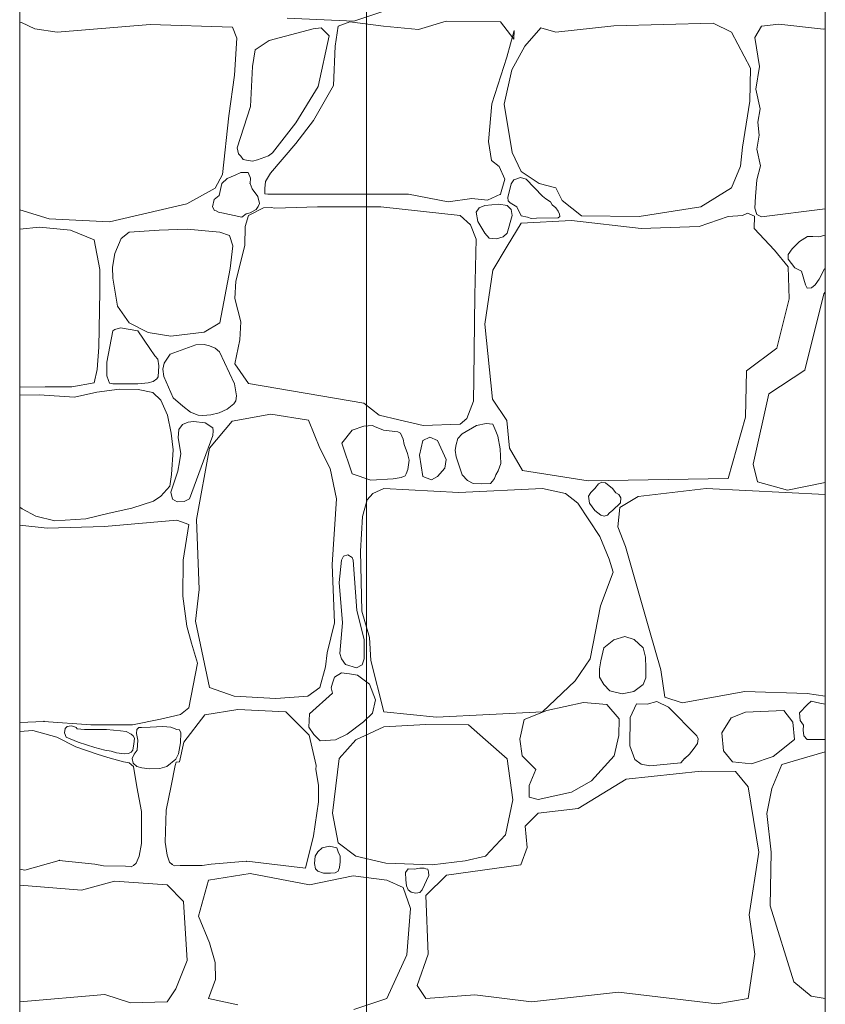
# Model space of a CAD drawing. Header units: millimetres. Extents: x -573548 to 674770, y -184010 to -47794.
# Tile 118 of 181: x 106067 to 107277, y -103989 to -102509. Entities that reach past the tile are written whole.
import ezdxf
from ezdxf.enums import TextEntityAlignment as Align

# ---------------------------------------------------------------- set-up
doc = ezdxf.new("R2010")
doc.units = ezdxf.units.MM
for name, color, linetype, lineweight in [('A.02 RZUT PIWNICY_is$0$_HATCH_Nr_pióra__18', 8, 'Continuous', 9), ('A.02 RZUT PIWNICY_is$0$Structural - Bearing_Nr_pióra__21', 8, 'Continuous', 9), ('A.02 RZUT PIWNICY_is$0$Structural - Grid', 8, 'Continuous', 9), ('A.02 RZUT PIWNICY_is$0$Structural - Grid_Nr_pióra__17', 8, 'Continuous', 9)]:
    doc.layers.add(name, color=color, linetype=linetype, lineweight=lineweight)
doc.styles.add('A.02 RZUT PIWNICY_is$0$STYL_AUTOMATYCZNY_1', font='arial.ttf')

# ---------------------------------------------------------------- blocks, each defined once
blk = doc.blocks.new('*X106')
at = {"layer": 'A.02 RZUT PIWNICY_is$0$_HATCH_Nr_pióra__18'}
for p, q in [((107188.9, -102494.1), (107138.9, -102510.6)), ((107138.9, -102510.6), (107039, -102506.4)), ((107277.6, -102510.6), (107236.4, -102523.4)), ((107359.4, -102511.8), (107277.6, -102510.6)), ((106637.3, -102513.3), (106639.9, -102512.6)), ((106639.9, -102512.6), (106660.1, -102522.1)), ((106660.1, -102522.1), (106693.4, -102527.1)), ((106693.4, -102527.1), (106833.4, -102515.9)), ((106833.4, -102515.9), (106956.8, -102519.6)), ((106956.8, -102519.6), (106963.4, -102536.2)), ((107077.8, -102522.1), (107011.7, -102540)), ((107090.2, -102520.5), (107077.8, -102522.1)), ((107101.9, -102532.8), (107090.2, -102520.5)), ((107115.8, -102518.4), (107111.3, -102548.5)), ((107133.2, -102511.8), (107115.8, -102518.4)), ((107183.5, -102518.4), (107133.2, -102511.8)), ((107236.4, -102523.4), (107183.5, -102518.4)), ((107379.6, -102537.8), (107359.4, -102511.8)), ((107368.9, -102564.6), (107380, -102524.6)), ((107380, -102524.6), (107379.6, -102537.8)), ((107420, -102520.9), (107396.1, -102548.1)), ((107442.3, -102527.1), (107420, -102520.9)), ((107529.4, -102517.6), (107442.3, -102527.1)), ((107678.9, -102513.9), (107529.4, -102517.6)), ((107706.5, -102527.1), (107678.9, -102513.9)), ((107751.5, -102518), (107741.5, -102535.5)), ((107777.5, -102515.4), (107751.5, -102518)), ((107844.8, -102522.5), (107777.5, -102515.4)), ((107847.3, -102522.3), (107844.8, -102522.5)), ((106963.4, -102536.2), (106959.7, -102591.9)), ((107011.7, -102540), (106991.1, -102553.9)), ((107085.7, -102608.8), (107101.9, -102532.8)), ((107735, -102581.6), (107706.5, -102527.1)), ((107741.5, -102535.5), (107748.2, -102578.9)), ((106991.1, -102553.9), (106987, -102579.1)), ((107111.3, -102548.5), (107108.8, -102607.2)), ((107396.1, -102548.1), (107376.3, -102584)), ((107346.2, -102634.8), (107368.9, -102564.6)), ((106987, -102579.1), (106983.7, -102638.9)), ((107376.3, -102584), (107365.1, -102635.6)), ((107733.8, -102631.1), (107735, -102581.6)), ((107748.2, -102578.9), (107742.7, -102613.1)), ((106959.7, -102591.9), (106951.4, -102653)), ((107052.2, -102663.7), (107085.7, -102608.8)), ((107108.8, -102607.2), (107078.7, -102660)), ((107742.7, -102613.1), (107749.4, -102642.3)), ((106983.7, -102638.9), (106963.7, -102701.3)), ((107341.2, -102691.4), (107346.2, -102634.8)), ((107365.1, -102635.6), (107376.7, -102707.9)), ((107723, -102700), (107733.8, -102631.1)), ((107749.4, -102642.3), (107746.1, -102662.5)), ((106951.4, -102653), (106942, -102741.3)), ((107017.2, -102708.7), (107052.2, -102663.7)), ((107078.7, -102660), (107052.2, -102694.7)), ((107746.1, -102662.5), (107748, -102682.3)), ((107748, -102682.3), (107744.4, -102703)), ((106963.7, -102701.3), (106965.9, -102710.2)), ((107052.2, -102694.7), (107013.9, -102739.3)), ((107345.7, -102720.3), (107341.2, -102691.4)), ((107719.7, -102728.9), (107723, -102700)), ((107744.4, -102703), (107750, -102728.4)), ((106965.9, -102710.2), (106969.3, -102713.7)), ((106969.3, -102713.7), (106973, -102718.7)), ((106994.5, -102719), (107010.7, -102713.4)), ((107010.7, -102713.4), (107017.2, -102708.7)), ((107376.7, -102707.9), (107390.7, -102736.8)), ((106973, -102718.7), (106977.7, -102719.6)), ((106977.7, -102719.6), (106986.9, -102721.3)), ((106986.9, -102721.3), (106994.5, -102719)), ((107357.3, -102729.4), (107345.7, -102720.3)), ((107366, -102748.3), (107357.3, -102729.4)), ((107706.5, -102761.1), (107719.7, -102728.9)), ((107750, -102728.4), (107744.2, -102749)), ((106942, -102741.3), (106930.8, -102762)), ((106948.9, -102747.2), (106941.1, -102754.5)), ((106960.7, -102742), (106948.9, -102747.2)), ((106969.4, -102738.2), (106960.7, -102742)), ((106980.4, -102738.4), (106969.4, -102738.2)), ((106983.9, -102746.6), (106980.4, -102738.4)), ((106983.3, -102754.5), (106983.9, -102746.6)), ((107013.9, -102739.3), (107006.4, -102751.8)), ((107389.4, -102745.6), (107379.3, -102749.2)), ((107398.1, -102748.3), (107389.4, -102745.6)), ((107390.7, -102736.8), (107417.6, -102754.5)), ((106930.8, -102762), (106888.3, -102785.5)), ((106941.1, -102754.5), (106937, -102772.6)), ((106986.2, -102762.7), (106983.3, -102754.5)), ((107005.5, -102762.3), (107005.4, -102770.4)), ((107006.4, -102751.8), (107005.5, -102762.3)), ((107359.4, -102771), (107366, -102748.3)), ((107375.6, -102755.4), (107370.4, -102776)), ((107379.3, -102749.2), (107375.6, -102755.4)), ((107422.4, -102773.8), (107398.1, -102748.3)), ((107417.6, -102754.5), (107442.3, -102761.1)), ((107442.3, -102761.1), (107451.8, -102780.5)), ((107660.3, -102789.6), (107706.5, -102761.1)), ((107744.2, -102749), (107742.4, -102774.3)), ((106937, -102772.6), (106929.1, -102779)), ((106994.9, -102774.3), (106986.2, -102762.7)), ((106997.4, -102784.7), (106994.9, -102774.3)), ((107005.4, -102770.4), (107009.7, -102771)), ((107009.7, -102771), (107221.1, -102770.6)), ((107221.1, -102770.6), (107280.9, -102782.2)), ((107280.9, -102782.2), (107316.4, -102777.2)), ((107316.4, -102777.2), (107340, -102779.7)), ((107340, -102779.7), (107359.4, -102771)), ((107370.4, -102776), (107370.7, -102781)), ((107427.5, -102777.6), (107422.4, -102773.8)), ((107742.4, -102774.3), (107741.5, -102792)), ((106888.3, -102785.5), (106772, -102812.6)), ((106929.1, -102779), (106926.8, -102790)), ((106926.8, -102790), (106930, -102795.3)), ((107003.5, -102791.4), (106980.8, -102802.8)), ((106992.5, -102793.8), (106995.4, -102789.4)), ((106995.4, -102789.4), (106997.4, -102784.7)), ((107015, -102790.7), (107003.5, -102791.4)), ((107020.5, -102791.7), (107015, -102790.7)), ((107084.4, -102790), (107020.5, -102791.7)), ((107179.8, -102789.6), (107084.4, -102790)), ((107298.7, -102802.8), (107179.8, -102789.6)), ((107327.3, -102791.4), (107322.7, -102798)), ((107335.8, -102788), (107327.3, -102791.4)), ((107356.8, -102785.8), (107335.8, -102788)), ((107369.3, -102788), (107356.8, -102785.8)), ((107375.3, -102793.6), (107369.3, -102788)), ((107370.7, -102781), (107373.9, -102783.9)), ((107373.9, -102783.9), (107384, -102790)), ((107384, -102790), (107390.5, -102803.4)), ((107434.7, -102782.2), (107427.5, -102777.6)), ((107437.2, -102786.8), (107434.7, -102782.2)), ((107442.4, -102791.2), (107437.2, -102786.8)), ((107446.1, -102796.5), (107442.4, -102791.2)), ((107451.8, -102780.5), (107481.1, -102803.2)), ((107567.8, -102804.1), (107660.3, -102789.6)), ((107741.5, -102792), (107744.4, -102801.3)), ((106681.6, -102808.1), (106637.3, -102794.2)), ((106930, -102795.3), (106932.2, -102796)), ((106932.2, -102796), (106936.7, -102798.3)), ((106936.7, -102798.3), (106941.1, -102798.7)), ((106941.1, -102798.7), (106970.8, -102805.3)), ((106970.8, -102805.3), (106977.4, -102800.5)), ((106980.8, -102802.8), (106976.1, -102819.4)), ((106977.4, -102800.5), (106983.3, -102798.7)), ((106983.3, -102798.7), (106992.5, -102793.8)), ((107314.6, -102816.9), (107298.7, -102802.8)), ((107322.7, -102798), (107325.6, -102812.1)), ((107369.3, -102829.2), (107376.8, -102802.6)), ((107376.8, -102802.6), (107375.3, -102793.6)), ((107390.5, -102803.4), (107399.8, -102805.3)), ((107399.8, -102805.3), (107405.4, -102807.6)), ((107413.6, -102807.1), (107445.9, -102806.2)), ((107445.9, -102806.2), (107448.3, -102804.2)), ((107448.2, -102801), (107446.1, -102796.5)), ((107448.3, -102804.2), (107448.2, -102801)), ((107481.1, -102803.2), (107567.8, -102804.1)), ((107701.2, -102804.5), (107657.8, -102819.3)), ((107722.9, -102803), (107701.2, -102804.5)), ((107730.3, -102799.2), (107722.9, -102803)), ((107740.9, -102803.7), (107730.3, -102799.2)), ((107740.4, -102822.2), (107740.9, -102803.7)), ((107744.4, -102801.3), (107751.5, -102804.9)), ((107751.5, -102804.9), (107847.3, -102792.9)), ((106667.1, -102820.2), (106637.3, -102823.6)), ((106713.4, -102824.7), (106667.1, -102820.2)), ((106772, -102812.6), (106681.6, -102808.1)), ((106976.1, -102819.4), (106975.6, -102848)), ((107323.1, -102838.6), (107314.6, -102816.9)), ((107325.6, -102812.1), (107335.8, -102829.2)), ((107390.7, -102814.4), (107369.3, -102848.7)), ((107465.9, -102810.3), (107390.7, -102814.4)), ((107405.4, -102807.6), (107413.6, -102807.1)), ((107570.7, -102822.2), (107465.9, -102810.3)), ((107657.8, -102819.3), (107570.7, -102822.2)), ((106749, -102839.6), (106713.4, -102824.7)), ((106801.9, -102827.7), (106789.5, -102837.5)), ((106846.8, -102824.7), (106801.9, -102827.7)), ((106889, -102823.3), (106846.8, -102824.7)), ((106937.7, -102827.7), (106889, -102823.3)), ((106952.2, -102833.1), (106937.7, -102827.7)), ((106957.4, -102848.5), (106952.2, -102833.1)), ((107335.8, -102829.2), (107342.6, -102837)), ((107353.4, -102838.1), (107363.5, -102834.9)), ((107363.5, -102834.9), (107369.3, -102829.2)), ((107770.9, -102854.8), (107740.4, -102822.2)), ((107820.6, -102834.3), (107808.5, -102841.9)), ((107828.4, -102834.2), (107820.6, -102834.3)), ((107837.8, -102835), (107828.4, -102834.2)), ((107847.3, -102832.6), (107837.8, -102835)), ((106757.7, -102884.1), (106749, -102839.6)), ((106789.5, -102837.5), (106780.3, -102860.2)), ((106953.4, -102882.7), (106957.4, -102848.5)), ((106975.6, -102848), (106961.9, -102901.5)), ((107320.9, -102922.7), (107323.1, -102838.6)), ((107342.6, -102837), (107353.4, -102838.1)), ((107369.3, -102848.7), (107347.8, -102885)), ((107808.5, -102841.9), (107797.3, -102853.1)), ((106780.3, -102860.2), (106776.8, -102880.3)), ((107791.6, -102880), (107770.9, -102854.8)), ((107797.3, -102853.1), (107791.5, -102861.7)), ((107791.5, -102861.7), (107791.6, -102868.7)), ((106776.8, -102880.3), (106777.1, -102897.2)), ((107791.6, -102868.7), (107801.4, -102881.4)), ((107793.2, -102928.3), (107791.6, -102880)), ((106757.4, -102917.1), (106757.7, -102884.1)), ((106937.7, -102964.3), (106953.4, -102882.7)), ((107347.8, -102885), (107335.8, -102966.3)), ((107801.4, -102881.4), (107811.4, -102886.4)), ((107811.4, -102886.4), (107817.6, -102906.9)), ((107838, -102898.7), (107846.1, -102883.1)), ((107846.1, -102883.1), (107847.3, -102883)), ((106777.1, -102897.2), (106783.9, -102939.1)), ((106961.9, -102901.5), (106960.2, -102927.5)), ((107817.6, -102906.9), (107819.8, -102912.3)), ((107826.4, -102911.5), (107832.1, -102907)), ((107832.1, -102907), (107838, -102898.7)), ((106756.2, -103000.8), (106757.4, -102917.1)), ((107319.6, -103048.2), (107320.9, -102922.7)), ((107845.2, -102920.5), (107816.3, -103035.2)), ((107819.8, -102912.3), (107826.4, -102911.5)), ((107847.3, -102918.2), (107845.2, -102920.5)), ((106783.9, -102939.1), (106801.9, -102964.3)), ((106960.2, -102927.5), (106969.3, -102962.6)), ((107774.6, -103002.2), (107793.2, -102928.3)), ((106801.9, -102964.3), (106830.1, -102978.6)), ((106914.3, -102978.1), (106937.7, -102964.3)), ((106969.3, -102962.6), (106967.9, -102989.8)), ((107335.8, -102966.3), (107347.4, -103079)), ((106777.1, -102976.2), (106768.3, -103023.5)), ((106780.3, -102974.1), (106777.1, -102976.2)), ((106788.8, -102971.7), (106780.3, -102974.1)), ((106814.8, -102976.2), (106788.8, -102971.7)), ((106832.6, -103003), (106814.8, -102976.2)), ((106830.1, -102978.6), (106864.1, -102984)), ((106864.1, -102984), (106914.3, -102978.1)), ((106901.6, -102997.3), (106863.2, -103011.3)), ((106914.2, -102996.7), (106901.6, -102997.3)), ((106922.2, -102998.7), (106914.2, -102996.7)), ((106930.6, -103002.3), (106922.2, -102998.7)), ((106967.9, -102989.8), (106960.6, -103025.7)), ((106753.7, -103034.2), (106756.2, -103000.8)), ((106840.2, -103013.7), (106832.6, -103003)), ((106844.8, -103019), (106840.2, -103013.7)), ((106863.2, -103011.3), (106854.3, -103024.8)), ((106937.5, -103008), (106930.6, -103002.3)), ((106960, -103055.7), (106937.5, -103008)), ((107728.8, -103036.1), (107774.6, -103002.2)), ((106768.3, -103023.5), (106768, -103043.8)), ((106846.3, -103029), (106844.8, -103019)), ((106854.3, -103024.8), (106852.3, -103033.8)), ((106960.6, -103025.7), (106980.8, -103055.5)), ((106749, -103054.3), (106753.7, -103034.2)), ((106845, -103045.3), (106846.3, -103029)), ((106852.3, -103033.8), (106853.9, -103044.9)), ((107727.2, -103105.8), (107728.8, -103036.1)), ((107816.3, -103035.2), (107762.7, -103071.1)), ((106715.8, -103060.4), (106749, -103054.3)), ((106768, -103043.8), (106770.6, -103050.8)), ((106770.6, -103050.8), (106772.2, -103054.8)), ((106772.2, -103054.8), (106777.1, -103055.7)), ((106777.1, -103055.7), (106814.8, -103055.7)), ((106814.8, -103055.7), (106830.4, -103054.3)), ((106830.4, -103054.3), (106837.6, -103052.5)), ((106837.6, -103052.5), (106843, -103048.6)), ((106843, -103048.6), (106845, -103045.3)), ((106853.9, -103044.9), (106867.7, -103076.9)), ((106962.9, -103073.8), (106960, -103055.7)), ((106980.8, -103055.5), (107154.2, -103085)), ((107318.8, -103081.8), (107319.6, -103048.2)), ((106637.3, -103061), (106675.6, -103060.6)), ((106666.7, -103072.5), (106637.3, -103072.9)), ((106719.7, -103075.8), (106666.7, -103072.5)), ((106675.6, -103060.6), (106715.8, -103060.4)), ((106753, -103068.4), (106719.7, -103075.8)), ((106786.9, -103063.7), (106753, -103068.4)), ((106815.4, -103064.2), (106786.9, -103063.7)), ((106837.4, -103069.1), (106815.4, -103064.2)), ((106849.3, -103080.5), (106837.4, -103069.1)), ((107762.7, -103071.1), (107739.1, -103176.4)), ((106859.1, -103103.2), (106849.3, -103080.5)), ((106867.7, -103076.9), (106882.4, -103089.6)), ((106948.9, -103094.2), (106959, -103086)), ((106959, -103086), (106961.8, -103081.6)), ((106961.8, -103081.6), (106962.9, -103073.8)), ((107154.2, -103085), (107177.1, -103103.2)), ((107308.8, -103108), (107318.8, -103081.8)), ((107347.4, -103079), (107368.9, -103110.8)), ((106882.4, -103089.6), (106894, -103098.6)), ((106894, -103098.6), (106905.3, -103102.8)), ((106905.3, -103102.8), (106912.3, -103103.3)), ((106912.3, -103103.3), (106924.4, -103102.4)), ((106924.4, -103102.4), (106937, -103099.4)), ((106937, -103099.4), (106948.9, -103094.2)), ((107014.3, -103101.3), (106956.5, -103112)), ((107071.2, -103110.4), (107014.3, -103101.3)), ((106864.7, -103129.9), (106859.1, -103103.2)), ((106881.7, -103117.2), (106876.5, -103124.4)), ((106890.5, -103113.7), (106881.7, -103117.2)), ((106898.4, -103112.6), (106890.5, -103113.7)), ((106916, -103114.5), (106898.4, -103112.6)), ((106927.3, -103122), (106916, -103114.5)), ((106956.5, -103112), (106922.2, -103152.5)), ((107088.2, -103152.5), (107071.2, -103110.4)), ((107177.1, -103103.2), (107206.8, -103110.1)), ((107206.8, -103110.1), (107243.5, -103118.4)), ((107243.5, -103118.4), (107298.7, -103116.6)), ((107298.7, -103116.6), (107308.8, -103108)), ((107337.8, -103115.3), (107323.2, -103118.6)), ((107348.1, -103116.7), (107337.8, -103115.3)), ((107352.3, -103126.9), (107348.1, -103116.7)), ((107368.9, -103110.8), (107373, -103152.5)), ((107701.2, -103198.3), (107727.2, -103105.8)), ((106867.8, -103155.3), (106864.7, -103129.9)), ((106876.5, -103124.4), (106875.4, -103137.2)), ((106927.1, -103133.8), (106927.8, -103126.7)), ((106927.8, -103126.7), (106927.3, -103122)), ((107136.5, -103125.6), (107121.2, -103145)), ((107154.1, -103119.6), (107136.5, -103125.6)), ((107167.4, -103118.6), (107154.1, -103119.6)), ((107170.3, -103119.9), (107167.4, -103118.6)), ((107183.5, -103125.6), (107170.3, -103119.9)), ((107205.1, -103128.1), (107183.5, -103125.6)), ((107209.1, -103130.2), (107205.1, -103128.1)), ((107213, -103139.3), (107209.1, -103130.2)), ((107302, -103131), (107295.2, -103138.1)), ((107323.2, -103118.6), (107302, -103131)), ((107355.3, -103134.6), (107352.3, -103126.9)), ((106875.4, -103137.2), (106879.2, -103160.6)), ((106892.5, -103228.8), (106927.1, -103133.8)), ((107121.2, -103145), (107136.5, -103191.3)), ((107214.5, -103147.1), (107213, -103139.3)), ((107219.7, -103160.6), (107214.5, -103147.1)), ((107243, -103141.3), (107237.6, -103163.2)), ((107253.1, -103135.9), (107243, -103141.3)), ((107264.8, -103141.3), (107253.1, -103135.9)), ((107278, -103169.4), (107264.8, -103141.3)), ((107292.6, -103147), (107291.3, -103155.8)), ((107295.2, -103138.1), (107292.6, -103147)), ((107358.8, -103153.4), (107355.3, -103134.6)), ((106865.2, -103192.1), (106867.8, -103155.3)), ((106879.2, -103160.6), (106877.3, -103173)), ((106922.2, -103152.5), (106902.8, -103259.8)), ((107103.4, -103183.4), (107088.2, -103152.5)), ((107222.3, -103170.6), (107219.7, -103160.6)), ((107291.3, -103155.8), (107292.9, -103165.7)), ((107359.8, -103175.6), (107358.8, -103153.4)), ((107373, -103152.5), (107392.4, -103186.3)), ((106877.3, -103173), (106874.7, -103187.2)), ((107220.1, -103184.6), (107222.3, -103170.6)), ((107237.6, -103163.2), (107243, -103195)), ((107276, -103182.6), (107278, -103169.4)), ((107292.9, -103165.7), (107302, -103192.9)), ((107356, -103186.5), (107359.8, -103175.6)), ((107739.1, -103176.4), (107745.3, -103203.2)), ((106874.7, -103187.2), (106864.5, -103218.6)), ((107112.9, -103228.8), (107103.4, -103183.4)), ((107136.5, -103191.3), (107164.5, -103200.8)), ((107216.1, -103194.4), (107217.8, -103191.3)), ((107217.8, -103191.3), (107220.1, -103184.6)), ((107264.8, -103195), (107276, -103182.6)), ((107352.3, -103192.9), (107356, -103186.5)), ((107392.4, -103186.3), (107491, -103201.6)), ((106862.6, -103209.6), (106865.2, -103192.1)), ((107164.5, -103200.8), (107198.4, -103198.7)), ((107198.4, -103198.7), (107210.3, -103196.6)), ((107210.3, -103196.6), (107216.1, -103194.4)), ((107243, -103195), (107256, -103200.4)), ((107256, -103200.4), (107264.8, -103195)), ((107302, -103192.9), (107309.7, -103201.2)), ((107309.7, -103201.2), (107318.4, -103205.9)), ((107318.4, -103205.9), (107330.8, -103206.1)), ((107330.8, -103206.1), (107344.5, -103205.8)), ((107344.5, -103205.8), (107347.3, -103202.4)), ((107347.3, -103202.4), (107350.3, -103198.4)), ((107350.3, -103198.4), (107352.3, -103192.9)), ((107491, -103201.6), (107701.2, -103198.3)), ((107506.5, -103206.1), (107501, -103213.1)), ((107511.8, -103203.8), (107506.5, -103206.1)), ((107517.1, -103204.9), (107511.8, -103203.8)), ((107527.8, -103213.1), (107517.1, -103204.9)), ((107745.3, -103203.2), (107790.7, -103215.6)), ((107790.7, -103215.6), (107847.3, -103204.3)), ((106849.3, -103224.6), (106862.6, -103209.6)), ((106864.5, -103218.6), (106866.8, -103229.3)), ((107167.8, -103220.6), (107159.2, -103230.5)), ((107184.3, -103213.1), (107167.8, -103220.6)), ((107296.6, -103219.3), (107184.3, -103213.1)), ((107422.4, -103213.1), (107296.6, -103219.3)), ((107456.8, -103220.6), (107422.4, -103213.1)), ((107475.8, -103235.4), (107456.8, -103220.6)), ((107495, -103219.3), (107491.5, -103224.7)), ((107501, -103213.1), (107495, -103219.3)), ((107532.4, -103219.7), (107527.8, -103213.1)), ((107537.3, -103222.2), (107532.4, -103219.7)), ((107668.1, -103213.1), (107566.2, -103225.1)), ((107847.3, -103222.1), (107668.1, -103213.1)), ((106805.8, -103243), (106838.3, -103232.5)), ((106838.3, -103232.5), (106849.3, -103224.6)), ((106866.8, -103229.3), (106873.9, -103233.1)), ((106873.9, -103233.1), (106884.2, -103232.6)), ((106884.2, -103232.6), (106892.5, -103228.8)), ((107106.7, -103327.5), (107112.9, -103228.8)), ((107159.2, -103230.5), (107152.1, -103255.3)), ((107508.4, -103285.4), (107475.8, -103235.4)), ((107491.5, -103224.7), (107493.3, -103235.1)), ((107493.3, -103235.1), (107501, -103246.2)), ((107527.8, -103246.2), (107539.6, -103234.7)), ((107540.4, -103227.5), (107537.3, -103222.2)), ((107566.2, -103225.1), (107538.5, -103241.6)), ((107539.6, -103234.7), (107540.4, -103227.5)), ((106637.3, -103241.4), (106641.2, -103243.8)), ((106641.2, -103243.8), (106661.6, -103255)), ((106736.6, -103259), (106771.5, -103250.5)), ((106771.5, -103250.5), (106805.8, -103243)), ((107501, -103246.2), (107510.3, -103253.5)), ((107519.9, -103253.4), (107523.3, -103249.9)), ((107523.3, -103249.9), (107527.8, -103246.2)), ((107538.5, -103241.6), (107535.6, -103270.9)), ((106661.6, -103255), (106690.1, -103261.7)), ((106690.1, -103261.7), (106736.6, -103259)), ((106873.3, -103260.6), (106764.6, -103270.1)), ((106891.5, -103267.4), (106873.3, -103260.6)), ((106902.8, -103259.8), (106906.9, -103365.1)), ((107152.1, -103255.3), (107149.3, -103307.3)), ((107510.3, -103253.5), (107515, -103254.9)), ((107515, -103254.9), (107519.9, -103253.4)), ((106678.7, -103272.9), (106637.3, -103268.2)), ((106764.6, -103270.1), (106678.7, -103272.9)), ((106883, -103320.9), (106891.5, -103267.4)), ((107535.6, -103270.9), (107547.4, -103300.2)), ((107522.8, -103319.2), (107508.4, -103285.4)), ((107149.3, -103307.3), (107151.3, -103397.7)), ((107547.4, -103300.2), (107583.1, -103426.6)), ((106882.1, -103375.1), (106883, -103320.9)), ((107120.4, -103320.9), (107117.3, -103354.5)), ((107123.5, -103315.1), (107120.4, -103320.9)), ((107130.1, -103312.7), (107123.5, -103315.1)), ((107136.4, -103316.9), (107130.1, -103312.7)), ((107138.1, -103320.9), (107136.4, -103316.9)), ((107143.4, -103396.6), (107138.1, -103320.9)), ((107528.6, -103339.1), (107522.8, -103319.2)), ((107110, -103415), (107106.7, -103327.5)), ((107509.6, -103389.8), (107528.6, -103339.1)), ((107117.3, -103354.5), (107121.9, -103415.4)), ((106906.9, -103365.1), (106901.2, -103412.5)), ((106888.5, -103420.4), (106882.1, -103375.1)), ((107154.7, -103440), (107143.4, -103396.6)), ((107151.3, -103397.7), (107162.5, -103437.3)), ((107493.9, -103469.1), (107509.6, -103389.8)), ((106901.2, -103412.5), (106922.2, -103512.4)), ((106895.5, -103445.7), (106888.5, -103420.4)), ((107098.9, -103460), (107110, -103415)), ((107121.9, -103415.4), (107118.3, -103461.4)), ((107583.1, -103426.6), (107600.4, -103486)), ((107154.5, -103469.1), (107154.7, -103440)), ((107162.5, -103437.3), (107164.5, -103471.6)), ((107529.4, -103440.7), (107514.8, -103452.7)), ((107546.4, -103435.9), (107529.4, -103440.7)), ((107560.2, -103440), (107546.4, -103435.9)), ((107573.5, -103452.7), (107560.2, -103440)), ((106904.4, -103475.7), (106895.5, -103445.7)), ((107514.8, -103452.7), (107510.1, -103472.2)), ((107577.3, -103467), (107573.5, -103452.7)), ((107096.8, -103481.5), (107098.9, -103460)), ((107118.3, -103461.4), (107120.4, -103469.1)), ((107120.4, -103469.1), (107126.5, -103477.6)), ((107151.6, -103478.4), (107154.5, -103469.1)), ((107164.5, -103471.6), (107184.3, -103548.8)), ((107471.6, -103502.5), (107493.9, -103469.1)), ((107510.1, -103472.2), (107508.2, -103484.2)), ((107577.8, -103482.6), (107577.3, -103467)), ((106891.5, -103543), (106904.4, -103475.7)), ((107088.2, -103512.4), (107096.8, -103481.5)), ((107126.5, -103477.6), (107143.1, -103482.8)), ((107143.1, -103482.8), (107151.6, -103478.4)), ((107508.2, -103484.2), (107508, -103496.7)), ((107577.9, -103497.6), (107577.8, -103482.6)), ((107600.4, -103486), (107606.2, -103526.9)), ((107110.3, -103496.9), (107107.3, -103505.9)), ((107120.4, -103490.3), (107110.3, -103496.9)), ((107132.7, -103491.8), (107120.4, -103490.3)), ((107144.4, -103493.6), (107132.7, -103491.8)), ((107162.8, -103507.5), (107144.4, -103493.6)), ((107422.4, -103548.8), (107471.6, -103502.5)), ((107508, -103496.7), (107514.8, -103507.9)), ((107573.5, -103507.9), (107577.9, -103497.6)), ((106922.2, -103512.4), (106959.4, -103525.2)), ((107070, -103525.2), (107088.2, -103512.4)), ((107107.3, -103505.9), (107105, -103512.9)), ((107105, -103512.9), (107107.3, -103521.1)), ((107171.7, -103530.8), (107162.8, -103507.5)), ((107514.8, -103507.9), (107523.5, -103517.3)), ((107523.5, -103517.3), (107542.1, -103521.9)), ((107559.8, -103518.4), (107573.5, -103507.9)), ((106959.4, -103525.2), (107022.1, -103528.9)), ((107022.1, -103528.9), (107070, -103525.2)), ((107107.3, -103521.1), (107072.7, -103551.9)), ((107167, -103550.9), (107171.7, -103530.8)), ((107542.1, -103521.9), (107559.8, -103518.4)), ((107606.2, -103526.9), (107632.2, -103535.5)), ((107632.2, -103535.5), (107726.3, -103518.2)), ((107726.3, -103518.2), (107820, -103521.5)), ((107820, -103521.5), (107847.3, -103525.6)), ((106878.8, -103553), (106891.5, -103543)), ((106915.2, -103553.3), (106965.1, -103545.5)), ((106965.1, -103545.5), (107037, -103548.8)), ((107429.1, -103546.7), (107394.9, -103560.3)), ((107484, -103535.1), (107429.1, -103546.7)), ((107519.1, -103538), (107484, -103535.1)), ((107537.7, -103559.5), (107519.1, -103538)), ((107563.7, -103536.8), (107554.4, -103557.4)), ((107579.9, -103537.3), (107563.7, -103536.8)), ((107594.3, -103533.6), (107579.9, -103537.3)), ((107611.6, -103542.1), (107594.3, -103533.6)), ((107654.5, -103585.1), (107611.6, -103542.1)), ((107785, -103546.7), (107727.2, -103549.2)), ((107798.6, -103564.4), (107785, -103546.7)), ((107820, -103538.4), (107808.5, -103550.4)), ((107826, -103532.8), (107820, -103538.4)), ((107839, -103535.8), (107826, -103532.8)), ((107847.3, -103537.2), (107839, -103535.8)), ((106806.8, -103568.6), (106848.5, -103560.2)), ((106848.5, -103560.2), (106878.8, -103553)), ((106883.7, -103594.5), (106915.2, -103553.3)), ((107037, -103548.8), (107071.9, -103583.8)), ((107072.7, -103551.9), (107071.7, -103572.2)), ((107153.7, -103563.9), (107167, -103550.9)), ((107184.3, -103548.8), (107263.2, -103557)), ((107263.2, -103557), (107422.4, -103548.8)), ((107394.9, -103560.3), (107388.6, -103590.2)), ((107537.3, -103584.3), (107537.7, -103559.5)), ((107554.4, -103557.4), (107553.8, -103599.9)), ((107705.7, -103558.2), (107691.9, -103580.6)), ((107727.2, -103549.2), (107705.7, -103558.2)), ((107808.5, -103550.4), (107809.5, -103562.2)), ((106637.3, -103565.1), (106673.7, -103563.3)), ((106673.7, -103563.3), (106744, -103568.6)), ((106705.4, -103574.2), (106704.3, -103580.7)), ((106708.3, -103570.8), (106705.4, -103574.2)), ((106714.3, -103570.2), (106708.3, -103570.8)), ((106718.6, -103571.1), (106714.3, -103570.2)), ((106721.9, -103572.6), (106718.6, -103571.1)), ((106723.6, -103574.6), (106721.9, -103572.6)), ((106734.4, -103575.4), (106723.6, -103574.6)), ((106767.6, -103575.3), (106734.4, -103575.4)), ((106744, -103568.6), (106806.8, -103568.6)), ((106788.8, -103577.3), (106767.6, -103575.3)), ((106813.3, -103575.3), (106812.9, -103581.6)), ((106816.4, -103572.3), (106813.3, -103575.3)), ((106820.1, -103572.7), (106816.4, -103572.3)), ((106833.4, -103571.8), (106820.1, -103572.7)), ((106852, -103570.9), (106833.4, -103571.8)), ((106864.2, -103572.1), (106852, -103570.9)), ((106873.3, -103575.3), (106864.2, -103572.1)), ((106877.3, -103575.9), (106873.3, -103575.3)), ((106879.3, -103580.3), (106877.3, -103575.9)), ((107071.7, -103572.2), (107078.8, -103583.2)), ((107129.3, -103582.7), (107153.7, -103563.9)), ((107184.3, -103571.5), (107142.2, -103590.9)), ((107247.1, -103568.2), (107184.3, -103571.5)), ((107311.5, -103568.6), (107247.1, -103568.2)), ((107337.1, -103590.9), (107311.5, -103568.6)), ((107800.9, -103590.4), (107798.6, -103564.4)), ((107809.5, -103562.2), (107814.3, -103569.2)), ((107814.3, -103569.2), (107814.1, -103576.4)), ((107814.1, -103576.4), (107815, -103584.9)), ((106656.8, -103577.2), (106637.3, -103578.3)), ((106693.1, -103587), (106656.8, -103577.2)), ((106721.7, -103601.8), (106693.1, -103587)), ((106704.3, -103580.7), (106707.1, -103587)), ((106707.1, -103587), (106725.1, -103594.5)), ((106797.2, -103578.6), (106788.8, -103577.3)), ((106804.9, -103582.3), (106797.2, -103578.6)), ((106807.9, -103585), (106804.9, -103582.3)), ((106809.8, -103588.7), (106807.9, -103585)), ((106809.3, -103593), (106809.8, -103588.7)), ((106812.9, -103581.6), (106814.8, -103591.7)), ((106878.7, -103595.3), (106879.3, -103580.3)), ((107071.9, -103583.8), (107082.6, -103629.5)), ((107078.8, -103583.2), (107088.8, -103592.7)), ((107088.8, -103592.7), (107111.7, -103590.9)), ((107111.7, -103590.9), (107129.3, -103582.7)), ((107142.2, -103590.9), (107117.1, -103619.3)), ((107369.3, -103619.8), (107337.1, -103590.9)), ((107388.6, -103590.2), (107392, -103615.2)), ((107530.1, -103614.9), (107537.3, -103584.3)), ((107656.1, -103589.4), (107654.5, -103585.1)), ((107655.1, -103596.5), (107656.1, -103589.4)), ((107691.9, -103580.6), (107694.6, -103607.4)), ((107768.9, -103616), (107800.9, -103590.4)), ((107815, -103584.9), (107820, -103590.4)), ((107820, -103590.4), (107847.3, -103590.4)), ((106755, -103613.1), (106721.7, -103601.8)), ((106725.1, -103594.5), (106750.1, -103602.6)), ((106750.1, -103602.6), (106765.2, -103606.7)), ((106807, -103606.8), (106807.8, -103603)), ((106807.8, -103603), (106808.9, -103597.3)), ((106808.9, -103597.3), (106809.3, -103593)), ((106814.8, -103591.7), (106813.8, -103606.7)), ((106876, -103611.9), (106878.7, -103595.3)), ((106877.4, -103624.2), (106883.7, -103594.5)), ((107553.8, -103599.9), (107561.3, -103620.8)), ((107643.4, -103612.7), (107650.3, -103603.5)), ((107650.3, -103603.5), (107655.1, -103596.5)), ((106773.3, -103618.7), (106755, -103613.1)), ((106765.2, -103606.7), (106774.7, -103608.3)), ((106793.1, -103624), (106773.3, -103618.7)), ((106774.7, -103608.3), (106782.4, -103610.8)), ((106782.4, -103610.8), (106794.9, -103612)), ((106794.9, -103612), (106800.6, -103611.5)), ((106800.6, -103611.5), (106804.9, -103609.4)), ((106804.9, -103609.4), (106807, -103606.8)), ((106809, -103612.4), (106806.3, -103619)), ((106806.3, -103619), (106807.7, -103626.1)), ((106813.8, -103606.7), (106809, -103612.4)), ((106858, -103631), (106872, -103620.2)), ((106872, -103620.2), (106876, -103611.9)), ((107117.1, -103619.3), (107107.1, -103701.5)), ((107377.9, -103681.3), (107369.3, -103619.8)), ((107392, -103615.2), (107412.6, -103635.4)), ((107496, -103652.8), (107530.1, -103614.9)), ((107561.3, -103620.8), (107570.9, -103627.8)), ((107630.2, -103625.7), (107636.5, -103618.6)), ((107636.4, -103618.9), (107643.4, -103612.7)), ((107694.6, -103607.4), (107707.8, -103624.3)), ((107736.2, -103627.2), (107768.9, -103616)), ((107807.7, -103620.6), (107782, -103628.3)), ((107847.3, -103609.2), (107807.7, -103620.6)), ((106801.6, -103625.6), (106793.1, -103624)), ((106808.2, -103631), (106801.6, -103625.6)), ((106807.7, -103626.1), (106813.3, -103631)), ((106813.3, -103661.7), (106808.2, -103631)), ((106813.3, -103631), (106820.7, -103633.2)), ((106820.7, -103633.2), (106832.4, -103634.4)), ((106832.4, -103634.4), (106847.8, -103634.2)), ((106847.8, -103634.2), (106858, -103631)), ((106864.6, -103660), (106870.6, -103629.5)), ((106870.6, -103629.5), (106872.4, -103624.7)), ((106872.4, -103624.7), (106877.4, -103624.2)), ((107082.6, -103629.5), (107081.8, -103635.7)), ((107412.6, -103635.4), (107402.3, -103659.8)), ((107570.9, -103627.8), (107583.9, -103630.1)), ((107583.9, -103630.1), (107630.2, -103625.7)), ((107707.8, -103624.3), (107736.2, -103627.2)), ((107782, -103628.3), (107766.9, -103664.1)), ((107081.8, -103635.7), (107085.8, -103659.3)), ((107548.4, -103650.3), (107476.2, -103694.1)), ((107660.7, -103637.9), (107548.4, -103650.3)), ((107712.3, -103638.7), (107660.7, -103637.9)), ((107731.3, -103661.7), (107712.3, -103638.7)), ((106820, -103698.6), (106813.3, -103661.7)), ((106857, -103696.6), (106864.6, -103660)), ((107085.8, -103659.3), (107086.1, -103684)), ((107402.3, -103659.8), (107402.7, -103677.1)), ((107466.3, -103669.7), (107496, -103652.8)), ((107747.4, -103760.1), (107731.3, -103661.7)), ((107766.9, -103664.1), (107759.4, -103701.8)), ((107402.7, -103677.1), (107415.9, -103680.8)), ((107415.9, -103680.8), (107466.3, -103669.7)), ((107086.1, -103684), (107078.5, -103735.5)), ((107366.8, -103733.7), (107377.9, -103681.3)), ((107476.2, -103694.1), (107415.9, -103701.1)), ((106820, -103746.7), (106820, -103698.6)), ((106855.7, -103744.7), (106857, -103696.6)), ((107107.1, -103701.5), (107115.8, -103745.7)), ((107415.9, -103701.1), (107396.5, -103720.9)), ((107759.4, -103701.8), (107765.9, -103759.8)), ((107396.5, -103720.9), (107399.4, -103753.1)), ((107078.5, -103735.5), (107066.5, -103783.7)), ((107337.1, -103765.9), (107366.8, -103733.7)), ((106816.5, -103766.1), (106820, -103746.7)), ((106858.6, -103764.2), (106855.7, -103744.7)), ((107091.4, -103753.3), (107084.9, -103759.3)), ((107102.5, -103750.8), (107091.4, -103753.3)), ((107113.6, -103753.4), (107102.5, -103750.8)), ((107115.8, -103759.3), (107113.6, -103753.4)), ((107115.8, -103745.7), (107142.2, -103765.9)), ((107399.4, -103753.1), (107389.9, -103779.1)), ((106812.4, -103776.6), (106816.5, -103766.1)), ((106862.4, -103774.8), (106858.6, -103764.2)), ((107081, -103766.1), (107080.2, -103776.7)), ((107084.9, -103759.3), (107081, -103766.1)), ((107118.4, -103765.7), (107115.8, -103759.3)), ((107118.7, -103774.5), (107118.4, -103765.7)), ((107142.2, -103765.9), (107187.2, -103776.6)), ((107306.1, -103772.9), (107337.1, -103765.9)), ((107732.9, -103854.2), (107747.4, -103760.1)), ((107765.9, -103759.8), (107764.3, -103840.6)), ((106645.2, -103786.9), (106696.7, -103772.2)), ((106696.7, -103772.2), (106749.9, -103778.1)), ((106749.9, -103778.1), (106763.2, -103780.6)), ((106763.2, -103780.6), (106796.3, -103781.1)), ((106796.3, -103781.1), (106804.9, -103782.1)), ((106804.9, -103782.1), (106808.2, -103779.9)), ((106808.2, -103779.9), (106812.4, -103776.6)), ((106866.5, -103778.3), (106862.4, -103774.8)), ((106869.8, -103780.6), (106866.5, -103778.3)), ((106878.4, -103779.8), (106869.8, -103780.6)), ((106911.5, -103780.1), (106878.4, -103779.8)), ((106924.8, -103778.1), (106911.5, -103780.1)), ((106978.2, -103773.6), (106924.8, -103778.1)), ((107066.5, -103783.7), (106978.2, -103773.6)), ((107080.2, -103776.7), (107081.7, -103784.9)), ((107115.8, -103788.6), (107117.4, -103783)), ((107117.4, -103783), (107118.7, -103774.5)), ((107187.2, -103776.6), (107257, -103778.7)), ((107257, -103778.7), (107306.1, -103772.9)), ((107389.9, -103779.1), (107278.5, -103794.4)), ((106637.3, -103785.4), (106645.2, -103786.9)), ((106921, -103801.8), (106983.3, -103791.9)), ((106983.3, -103791.9), (107072.5, -103809.2)), ((107072.5, -103809.2), (107138.1, -103795.6)), ((107081.7, -103784.9), (107084.9, -103788.6)), ((107084.9, -103788.6), (107093.7, -103791.6)), ((107093.7, -103791.6), (107104.2, -103791.7)), ((107104.2, -103791.7), (107111, -103791.1)), ((107111, -103791.1), (107115.8, -103788.6)), ((107138.1, -103795.6), (107188.9, -103801.8)), ((107220.8, -103784.9), (107216.9, -103790.6)), ((107216.9, -103790.6), (107217.4, -103801.7)), ((107229.7, -103785.6), (107220.8, -103784.9)), ((107238.1, -103783.8), (107229.7, -103785.6)), ((107245, -103784.1), (107238.1, -103783.8)), ((107242, -103816.6), (107251.7, -103795.1)), ((107247.1, -103784.9), (107245, -103784.1)), ((107250.5, -103785.4), (107247.1, -103784.9)), ((107278.5, -103794.4), (107247.1, -103824.9)), ((107251.5, -103789.5), (107250.5, -103785.4)), ((107251.7, -103795.1), (107251.5, -103789.5)), ((106730.3, -103817.1), (106637.3, -103809.3)), ((106779.4, -103803.5), (106730.3, -103817.1)), ((106858.7, -103809.2), (106779.4, -103803.5)), ((106883.4, -103834), (106858.7, -103809.2)), ((106905.7, -103856.3), (106921, -103801.8)), ((107188.9, -103801.8), (107213.2, -103812.9)), ((107213.2, -103812.9), (107224, -103844.7)), ((107217.4, -103801.7), (107218.2, -103810.5)), ((107218.2, -103810.5), (107220.8, -103816.6)), ((107220.8, -103816.6), (107225.2, -103819.8)), ((107225.2, -103819.8), (107232.1, -103821.3)), ((107232.1, -103821.3), (107238.3, -103820.3)), ((107238.3, -103820.3), (107242, -103816.6)), ((107247.1, -103824.9), (107250.8, -103913.3)), ((106888.8, -103922.7), (106883.4, -103834)), ((107764.3, -103840.6), (107800.2, -103954.9)), ((106922.2, -103896.3), (106905.7, -103856.3)), ((107224, -103844.7), (107218.6, -103914.1)), ((107741.6, -103913.3), (107732.9, -103854.2)), ((106930.9, -103925.6), (106922.2, -103896.3)), ((107218.6, -103914.1), (107188.9, -103979.7)), ((107250.8, -103913.3), (107234.3, -103960.3)), ((107731.3, -103979.7), (107741.6, -103913.3)), ((106871.8, -103965.3), (106888.8, -103922.7)), ((106931.3, -103951.2), (106930.9, -103925.6)), ((106921, -103979.7), (106931.3, -103951.2)), ((107234.3, -103960.3), (107247.1, -103979.7)), ((107800.2, -103954.9), (107825.8, -103976.4)), ((106637.3, -103985.1), (106765.3, -103973.9)), ((106765.3, -103973.9), (106803.7, -103986.3)), ((106858.7, -103985.1), (106871.8, -103965.3)), ((107247.1, -103979.7), (107321, -103974.3)), ((107321, -103974.3), (107406, -103985.1)), ((107406, -103985.1), (107536.5, -103970.2)), ((107536.5, -103970.2), (107684.2, -103988)), ((106803.7, -103986.3), (106858.7, -103985.1)), ((106965.1, -103989.2), (106921, -103979.7)), ((107188.9, -103979.7), (107138.9, -103996.2)), ((107684.2, -103988), (107731.3, -103979.7)), ((107825.8, -103976.4), (107847.3, -103980))]:
    blk.add_line(p, q, dxfattribs=at)
for p in [(106983.3, -102754.5), (107359.4, -102771), (107243, -103141.3), (107264.8, -103195), (107527.8, -103246.2), (106673.7, -103563.3), (106696.7, -103772.2), (106808.2, -103779.9), (106808.2, -103779.9), (106866.5, -103778.3), (106866.5, -103778.3), (106978.2, -103773.6)]:
    blk.add_point(p, dxfattribs=at)
blk = doc.blocks.new('A.02 RZUT PIWNICY_is$0$Wypełnienie_14_1')
at = {"layer": 'A.02 RZUT PIWNICY_is$0$_HATCH_Nr_pióra__18'}
blk.add_blockref('*X106', (0, 0), dxfattribs=at)
blk = doc.blocks.new('A.02 RZUT PIWNICY_is$0$Standardowy znacznik osi')
at = {"layer": 'A.02 RZUT PIWNICY_is$0$Structural - Grid_Nr_pióra__17'}
blk.add_line((1000, 0), (17855.4, 0), dxfattribs=at)
at = {"layer": 'A.02 RZUT PIWNICY_is$0$Structural - Grid_Nr_pióra__17', "style": 'A.02 RZUT PIWNICY_is$0$STYL_AUTOMATYCZNY_1'}
for tag, p in [('AC_MarkerText_1_0', (5, -80)), ('AC_MarkerText_1_1', (19360.4, -80))]:
    blk.add_attdef(tag, text='', height=350, rotation=270, dxfattribs=at).set_placement(p, align=Align.TOP_CENTER)
blk = doc.blocks.new('A.02 RZUT PIWNICY_is')
at = {"layer": 'A.02 RZUT PIWNICY_is$0$Structural - Bearing_Nr_pióra__21'}
for p, q in [((107847.3, -104498.1), (107847.3, -100578.1)), ((106637.3, -104605.5), (106637.3, -100685.5))]:
    blk.add_line(p, q, dxfattribs=at)
at = {"layer": 'A.02 RZUT PIWNICY_is$0$_HATCH_Nr_pióra__18'}
blk.add_blockref('A.02 RZUT PIWNICY_is$0$Wypełnienie_14_1', (0, 0), dxfattribs=at)
at = {"layer": 'A.02 RZUT PIWNICY_is$0$Structural - Grid', "zscale": 1000, "rotation": 90}
blk.add_blockref('A.02 RZUT PIWNICY_is$0$Standardowy znacznik osi', (107158.2, -108395.1), dxfattribs=at)

msp = doc.modelspace()

# ---------------------------------------------------------------- block references
at = {"ltscale": 10}
msp.add_blockref('A.02 RZUT PIWNICY_is', (-570.227, 0), dxfattribs=at)

doc.saveas('drawing.dxf')
